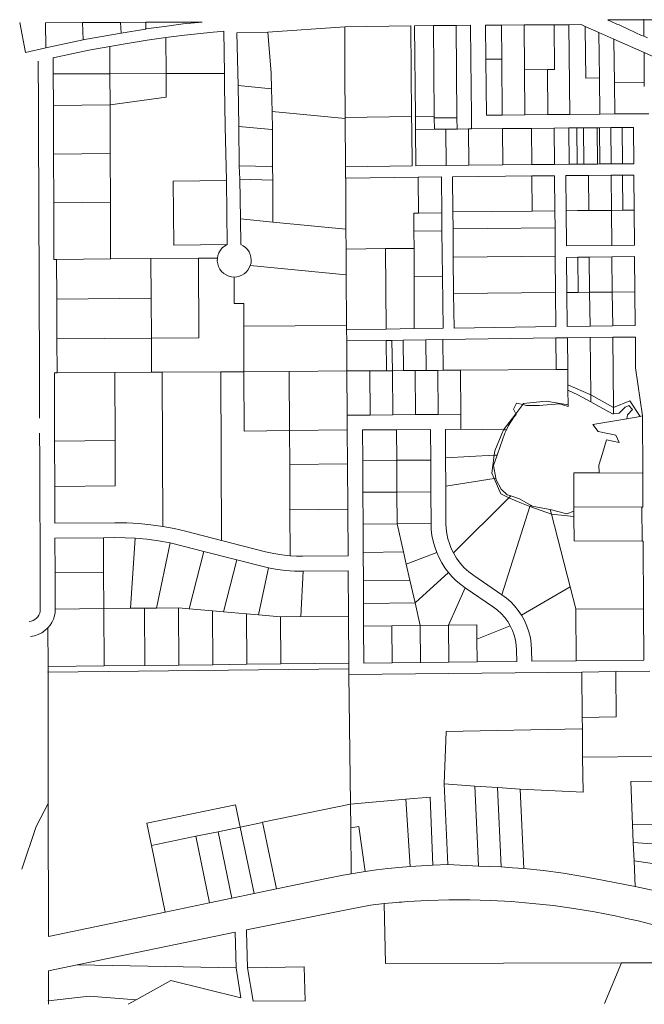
# Model space of a CAD drawing. Extents: x 383245 to 391947, y 95455 to 99861.
# Tile 1 of 5: x 383245 to 386002, y 95490 to 99834. Entities that reach past the tile are written whole.
import ezdxf

# ---------------------------------------------------------------- set-up
doc = ezdxf.new("R2010")
doc.units = 0
doc.header["$LTSCALE"] = 0.005
doc.header["$MEASUREMENT"] = 0
doc.linetypes.add('Erwl', pattern=[0.8, 0.175, -0.05, 0.35, -0.05, 0.175])
doc.layers.add('Default_1', color=5, linetype='Continuous', lineweight=18, plot=False)
doc.layers.add('E_RW_Existing', color=1, linetype='Erwl', lineweight=25)

msp = doc.modelspace()

# ---------------------------------------------------------------- linework, layer by layer
at = {"layer": 'Default_1'}
for p in [(385998.9, 99833.8), (383370.1, 96955.8), (383372, 95506.4)]:
    msp.add_point(p, dxfattribs=at)
at = {"layer": 'E_RW_Existing', "linetype": 'Continuous', "lineweight": 18}
for p, q in [((383689.3, 99822.1), (383693.3, 99775.5)), ((383801, 99822.7), (383801.4, 99793.2)), ((385840, 99833), (385998.9, 99833.8)), ((385998.9, 99833.8), (386118.6, 99834.2)), ((385999.5, 99760.9), (385998.9, 99833.8)), ((383270.9, 99690.2), (383244.9, 99821.7)), ((383359.6, 99709.5), (383359.2, 99820.5)), ((383525, 99745), (383522.4, 99821.3)), ((384339.8, 99779.2), (384203.9, 99775.6)), ((384339.8, 99779.2), (384679.2, 99802.3)), ((384354.1, 99597.6), (384339.8, 99779.2)), ((384971.1, 99806.9), (384679.2, 99802.3)), ((384987.6, 99807.1), (385071.1, 99807.9)), ((385171.1, 99808.8), (385071.1, 99807.9)), ((385235.1, 99809.4), (385171.1, 99808.8)), ((385174.8, 99401.8), (385171.1, 99808.8)), ((385235.1, 99809.4), (385236.5, 99659.4)), ((385371.1, 99810.6), (385301.1, 99810)), ((385301.1, 99810), (385302.5, 99660)), ((385604.9, 99614.2), (385603.1, 99811.8)), ((385669.1, 99812.1), (385672.7, 99416.4)), ((383539.9, 99748.2), (383525, 99745)), ((383693.3, 99775.5), (383539.9, 99748.2)), ((383701.6, 99726.7), (383807.1, 99744)), ((383807.1, 99744), (383890.1, 99755.1)), ((384203.9, 99775.6), (384209.2, 99543.6)), ((383359.6, 99709.5), (383270.9, 99690.2)), ((383392.7, 99666), (383549.5, 99699.5)), ((383549.5, 99699.5), (383642.5, 99716.1)), ((383642.5, 99716.1), (383701.6, 99726.7)), ((385302.5, 99660), (385372.5, 99660.6)), ((385302.5, 99660), (385304.7, 99413)), ((386001, 99602.5), (386000.2, 99689.4)), ((386000.2, 99689.4), (386098.6, 99644.8)), ((385573.9, 99614), (385472.9, 99613.5)), ((385573.9, 99614), (385604.9, 99614.2)), ((385575.7, 99415.5), (385573.9, 99614)), ((384356.3, 99529.8), (384354.1, 99597.6)), ((385803.2, 99577.1), (385743.2, 99576.8)), ((384151.6, 99362.8), (384149.2, 99542.8)), ((384211.6, 99363.6), (384209.2, 99543.6)), ((384209.2, 99543.6), (384356.3, 99529.8)), ((384356.3, 99529.8), (384359.6, 99429.9)), ((386001.4, 99558), (385869.4, 99556.7)), ((383891.1, 99493.1), (383643.5, 99458.5)), ((383393.5, 99455.7), (383643.5, 99458.5)), ((383394.4, 99240.7), (383393.5, 99455.7)), ((383643.5, 99458.5), (383644.3, 99243.5)), ((384359.6, 99429.9), (384681.8, 99398.7)), ((384681.8, 99402.3), (384974.8, 99406.9)), ((385074.8, 99407.9), (384991.3, 99407.1)), ((385074.8, 99400.9), (385174.8, 99401.8)), ((385175.3, 99351.8), (385174.8, 99401.8)), ((385304.7, 99413), (385374.7, 99413.6)), ((384157, 99124.7), (384151.6, 99362.8)), ((384213.9, 99190.1), (384211.6, 99363.6)), ((384976.8, 99189.9), (384975.3, 99349.9)), ((385075.3, 99350.9), (384991.8, 99350.1)), ((385125.3, 99351.3), (385126.8, 99191.3)), ((385225.3, 99352.3), (385226.8, 99192.3)), ((385239.3, 99352.4), (385375.3, 99353.6)), ((385375.3, 99353.6), (385376.8, 99193.7)), ((385503.3, 99354.8), (385504.8, 99194.8)), ((385603.3, 99355.8), (385604.8, 99195.8)), ((385668.3, 99356.4), (385669.8, 99196.4)), ((385703.3, 99356.7), (385704.8, 99196.7)), ((385733.3, 99357), (385734.8, 99197)), ((385793.3, 99357.5), (385794.8, 99197.5)), ((385803.3, 99357.6), (385804.8, 99197.6)), ((385853.3, 99358.1), (385854.8, 99198.1)), ((385903.3, 99358.5), (385904.8, 99198.6)), ((385953.3, 99359), (385954.8, 99199)), ((383394.4, 99240.7), (383644.3, 99243.5)), ((383395.2, 99025.7), (383394.4, 99240.7)), ((383644.3, 99243.5), (383645.2, 99028.5)), ((384216.9, 99130.5), (384213.9, 99190.1)), ((384976.8, 99189.9), (384683.2, 99184.8)), ((384683.2, 99184.8), (384683.5, 99134.8)), ((385126.8, 99191.3), (384993.3, 99190.1)), ((385226.8, 99192.3), (385126.8, 99191.3)), ((384361.6, 99126.8), (384216.9, 99130.5)), ((384216.9, 99130.5), (384218.7, 98955.1)), ((385505.2, 99144.8), (385155.3, 99141.6)), ((385155.3, 99141.6), (385156.7, 98986.6)), ((385605.2, 99145.8), (385505.2, 99144.8)), ((385506.7, 98989.9), (385505.2, 99144.8)), ((385606.7, 98990.8), (385605.2, 99145.8)), ((385705.2, 99146.7), (385655.2, 99146.2)), ((385655.2, 99146.2), (385656.7, 98991.2)), ((385755.2, 99147.2), (385705.2, 99146.7)), ((385756.7, 98992.2), (385755.2, 99147.2)), ((385856.7, 98993.1), (385855.2, 99148.1)), ((385906.7, 98993.6), (385905.2, 99148.6)), ((385956.7, 98994), (385955.2, 99149)), ((383922, 99122.5), (384157, 99124.7)), ((383925.9, 98839.5), (383922, 99122.5)), ((384157, 99124.7), (384160.9, 98841.7)), ((384362.8, 98941.2), (384361.6, 99126.8)), ((383332, 98276.1), (383329.2, 99025.5)), ((383645.2, 99028.5), (383395.2, 99025.7)), ((383396.1, 98775.8), (383395.2, 99025.7)), ((383645.2, 99028.5), (383646.1, 98778.6)), ((384220.8, 98842.9), (384218.7, 98955.1)), ((384218.7, 98955.1), (384362.8, 98941.2)), ((385108.1, 98902.1), (385107.4, 98982.1)), ((385156.7, 98986.6), (385506.7, 98989.9)), ((385157.4, 98911.6), (385156.7, 98986.6)), ((385506.7, 98989.9), (385606.7, 98990.8)), ((385606.7, 98990.8), (385607.4, 98915.8)), ((385656.7, 98991.2), (385706.7, 98991.7)), ((385656.7, 98991.2), (385658.1, 98836.2)), ((385706.7, 98991.7), (385756.7, 98992.2)), ((385856.7, 98993.1), (385858.3, 98838.5)), ((385956.7, 98994), (385958.2, 98839.6)), ((384362.8, 98941.2), (384685, 98909.6)), ((385607.4, 98915.8), (385157.4, 98911.6)), ((385157.4, 98911.6), (385158.5, 98786.6)), ((385608.5, 98790.8), (385607.4, 98915.8)), ((384984.7, 98901.1), (385108.1, 98902.1)), ((385108.1, 98902.1), (385110.8, 98702.1)), ((384685.6, 98822.5), (384858.9, 98824.4)), ((384985.6, 98824.7), (384858.9, 98824.4)), ((384858.9, 98824.4), (384862.9, 98469.4)), ((384985.8, 98700.4), (384985.6, 98824.7)), ((385958.2, 98839.6), (385858.3, 98838.5)), ((384034.3, 98781.6), (383824.1, 98780.7)), ((384034.3, 98781.6), (384117.2, 98781.7)), ((384034.9, 98431.1), (384034.3, 98781.6)), ((385158.5, 98786.6), (385608.5, 98790.8)), ((385158.5, 98786.6), (385160, 98626.6)), ((385610, 98630.8), (385608.5, 98790.8)), ((385708.6, 98786.1), (385658.6, 98785.5)), ((385758.6, 98786.7), (385708.6, 98786.1)), ((385708.6, 98786.1), (385710, 98631.1)), ((385760, 98631.7), (385758.6, 98786.7)), ((383407.6, 98775.9), (383396.1, 98775.8)), ((383408.4, 98600.9), (383407.6, 98775.9)), ((384262.8, 98749.8), (384686.3, 98708.6)), ((384192.1, 98581.8), (384191.9, 98698.8)), ((385110.8, 98702.1), (384985.8, 98700.4)), ((384985.8, 98700.4), (384986.2, 98471.3)), ((385110.8, 98702.1), (385113.9, 98473.1)), ((385160, 98626.6), (385610, 98630.8)), ((385160, 98626.6), (385162.1, 98473.8)), ((385610, 98630.8), (385611.4, 98480.4)), ((385862.9, 98484.1), (385860, 98632.8)), ((383409.3, 98425.8), (383408.4, 98600.9)), ((384234.3, 98581.9), (384192.1, 98581.8)), ((384234.5, 98481.9), (384234.3, 98581.9)), ((384234.5, 98481.9), (384687.8, 98485.3)), ((385162.1, 98473.8), (385611.4, 98480.4)), ((384687.9, 98467.5), (384688.2, 98416.7)), ((385762, 98432), (385662, 98430.9)), ((385862, 98433.1), (385762, 98432)), ((385961.9, 98434.2), (385862, 98433.1)), ((385962.1, 98298.6), (385961.9, 98434.2)), ((383826.5, 98429.2), (383409.3, 98425.8)), ((383826.5, 98429.2), (384034.9, 98431.1)), ((384688.2, 98416.7), (384689.1, 98284.4)), ((383399.2, 97975.4), (383398, 98275.6)), ((383410, 98275.6), (383398, 98275.6)), ((383665, 98277.4), (383410, 98275.6)), ((383665, 98277.4), (383666.2, 97978.1)), ((383873, 98278.8), (383876.5, 97598.7)), ((384132.4, 98280.6), (384136.2, 97536.6)), ((384234.8, 98281.3), (384235.9, 98019.4)), ((384435.9, 98021.7), (384434.6, 98282.7)), ((384689.1, 98284.4), (384690.4, 98089.4)), ((384791.7, 98090.2), (384790.7, 98285.1)), ((384891.7, 98091), (384890.7, 98285.8)), ((384991.7, 98091.7), (384990.7, 98286.5)), ((385091.7, 98092.5), (385090.7, 98287.2)), ((385190.7, 98287.8), (385191.7, 98093.2)), ((385993.7, 98085.9), (385962.1, 98298.6)), ((385664.3, 98223.7), (385764.8, 98179)), ((385764.8, 98179), (385865.5, 98123)), ((385568.3, 98151.9), (385468.9, 98140.6)), ((385665.3, 98135.1), (385568.3, 98151.9)), ((385865.5, 98123), (385938, 98153.3)), ((385938, 98153.3), (385983.9, 98084.2)), ((384891.7, 98091), (384791.7, 98090.2)), ((384991.7, 98091.7), (384891.7, 98091)), ((385091.7, 98092.5), (384991.7, 98091.7)), ((385191.7, 98093.2), (385091.7, 98092.5)), ((385191.7, 98093.2), (385192.1, 98027.2)), ((385983.9, 98084.2), (385993.7, 98085.9)), ((385994.8, 97834.3), (385993.7, 98085.9)), ((383333.1, 98009.9), (383333.5, 97897.4)), ((384235.9, 98019.4), (384435.9, 98021.7)), ((384435.9, 98021.7), (384690.8, 98024.4)), ((384436.7, 97871.7), (384435.9, 98021.7)), ((384758.1, 98024.2), (384908.1, 98025.3)), ((384758.8, 97889.2), (384758.1, 98024.2)), ((384908.1, 98025.3), (385058.1, 98026.4)), ((384908.1, 98025.3), (384908.8, 97890.3)), ((385058.1, 98026.4), (385058.8, 97891.4)), ((385192.1, 98027.2), (385124.1, 98026.7)), ((385379.6, 98025.1), (385341.2, 97932.8)), ((383666.2, 97978.1), (383399.2, 97975.4)), ((385338.7, 97912.9), (385328.6, 97833.6)), ((385341.2, 97932.8), (385338.7, 97912.9)), ((383333.5, 97897.4), (383333.9, 97784.9)), ((384436.7, 97871.7), (384691.8, 97874.4)), ((384437.8, 97671.7), (384436.7, 97871.7)), ((384758.8, 97889.2), (384908.8, 97890.3)), ((384759.5, 97749.2), (384758.8, 97889.2)), ((384908.8, 97890.3), (385058.8, 97891.4)), ((384908.8, 97890.3), (384909.5, 97750.3)), ((385058.8, 97891.4), (385059.5, 97751.4)), ((385328.6, 97833.6), (385338.5, 97810.6)), ((385690.4, 97685.7), (385689.8, 97835.7)), ((385994.8, 97834.3), (385995.4, 97684.3)), ((383333.9, 97784.9), (383334.3, 97672.4)), ((385338.5, 97810.6), (385368.1, 97741.7)), ((384759.5, 97749.2), (384909.5, 97750.3)), ((384760.2, 97609.2), (384759.5, 97749.2)), ((384909.5, 97750.3), (385059.5, 97751.4)), ((384909.5, 97750.3), (384910.2, 97610.3)), ((385059.5, 97751.4), (385060.2, 97611.4)), ((385368.1, 97741.7), (385404, 97724.6)), ((385459, 97700.9), (385404, 97724.6)), ((385497, 97687), (385459, 97700.9)), ((383334.3, 97672.4), (383334.8, 97559.9)), ((384437.8, 97671.7), (384693.1, 97674.4)), ((384438.8, 97468.8), (384437.8, 97671.7)), ((385497, 97687), (385591.6, 97653.1)), ((385691.1, 97642.3), (385591.6, 97653.1)), ((385990.8, 97684.3), (385690.4, 97685.7)), ((385991.7, 97533.8), (385990.8, 97684.3)), ((385995.4, 97684.3), (385990.8, 97684.3)), ((383400.5, 97612.4), (383664.2, 97615.2)), ((384760.2, 97609.2), (384910.2, 97610.3)), ((384760.9, 97484.2), (384760.2, 97609.2)), ((384910.2, 97610.3), (385060.2, 97611.4)), ((383334.8, 97559.9), (383335.5, 97379.9)), ((383400.7, 97546.4), (383614.6, 97548.7)), ((383401.3, 97393.7), (383400.7, 97546.4)), ((383614.6, 97548.7), (383664.9, 97549.2)), ((383615.4, 97396), (383614.6, 97548.7)), ((383733.7, 97237.3), (383754.8, 97546.6)), ((383908.5, 97525.6), (383848.9, 97238.5)), ((383908.5, 97525.6), (383960.4, 97513.5)), ((385991.7, 97533.8), (385691.7, 97534.5)), ((385996.7, 97533.8), (385991.7, 97533.8)), ((385998.6, 97233.8), (385996.7, 97533.8)), ((383960.4, 97513.5), (384057.2, 97488.7)), ((383992.3, 97235.5), (384057.2, 97488.7)), ((384057.2, 97488.7), (384202.5, 97451.4)), ((384760.9, 97484.2), (384938.6, 97486.1)), ((384761.5, 97359.2), (384760.9, 97484.2)), ((385085.3, 97483.9), (384950.8, 97432.3)), ((384202.5, 97451.4), (384143.8, 97222.2)), ((384202.5, 97451.4), (384313.9, 97422.9)), ((384493.6, 97467), (384694.4, 97469.2)), ((383401.3, 97393.7), (383615.4, 97396)), ((383402, 97233.7), (383401.3, 97393.7)), ((383616.2, 97236), (383615.4, 97396)), ((384299.3, 97208.5), (384343.1, 97416)), ((384313.9, 97422.9), (384343.1, 97416)), ((384486.4, 97200.9), (384495.3, 97401)), ((384495.3, 97401), (384694.8, 97403.1)), ((385136.9, 97396.1), (384989.8, 97261.7)), ((383335.5, 97379.9), (383336, 97233.4)), ((384761.5, 97359.2), (384967, 97361.4)), ((384762.1, 97259.2), (384761.5, 97359.2)), ((385248.7, 97381.7), (385372.8, 97297.4)), ((385137.5, 97163.2), (385211.6, 97327.3)), ((385211.6, 97327.3), (385335.7, 97242.9)), ((385459.2, 97207.2), (385674.2, 97331.7)), ((385674.2, 97331.7), (385699.1, 97234.8)), ((384762.1, 97259.2), (384989.8, 97261.7)), ((384762.6, 97159.2), (384762.1, 97259.2)), ((384989.8, 97261.7), (385012.5, 97161.9)), ((383402, 97233.7), (383616.2, 97236)), ((383616.2, 97236), (383733.7, 97237.3)), ((383617.5, 96983.5), (383616.2, 97236)), ((383733.7, 97237.3), (383796.2, 97238)), ((383797.5, 96985.4), (383796.2, 97238)), ((383947.5, 96987), (383946.2, 97239.6)), ((383946.2, 97239.6), (383992.3, 97235.5)), ((383992.3, 97235.5), (384096.2, 97226.4)), ((384097.5, 96988.7), (384096.2, 97226.4)), ((385699.1, 97234.8), (385700.1, 97005.9)), ((385699.1, 97234.8), (385998.6, 97233.8)), ((386000.1, 97008.8), (385998.6, 97233.8)), ((384246.3, 97213.1), (384299.3, 97208.5)), ((384247.5, 96990.3), (384246.3, 97213.1)), ((384299.3, 97208.5), (384396.4, 97199.9)), ((384396.4, 97199.9), (384486.4, 97200.9)), ((384397.5, 96991.9), (384396.4, 97199.9)), ((384486.4, 97200.9), (384696.1, 97203.1)), ((384763.4, 96995.8), (384762.6, 97159.2)), ((384888.5, 96997), (384887.6, 97160.5)), ((385012.5, 97161.9), (385137.5, 97163.2)), ((385012.5, 97161.9), (385013.5, 96998.4)), ((385137.5, 97163.2), (385262.5, 97164.6)), ((385137.5, 97163.2), (385138.4, 96999.7)), ((385262.5, 97164.6), (385262.8, 97101.2)), ((385262.8, 97101.2), (385410.2, 97160.2)), ((385262.8, 97101.2), (385263.4, 97001.1)), ((385437.9, 97052.3), (385438.4, 97003)), ((385138.4, 96999.7), (385013.5, 96998.4)), ((385263.4, 97001.1), (385138.4, 96999.7)), ((385438.4, 97003), (385263.4, 97001.1)), ((385700.1, 97005.9), (385504.4, 97003.7)), ((385700.1, 97005.9), (386000.1, 97008.8)), ((383617.5, 96983.5), (383370, 96980.8)), ((383370.1, 96955.8), (384697.7, 96970.1)), ((383797.5, 96985.4), (383617.5, 96983.5)), ((383947.5, 96987), (383797.5, 96985.4)), ((384097.5, 96988.7), (383947.5, 96987)), ((384247.5, 96990.3), (384097.5, 96988.7)), ((384397.5, 96991.9), (384247.5, 96990.3)), ((384697.7, 96970.1), (384697.5, 96995.1)), ((384697.9, 96945.1), (384697.7, 96970.1)), ((384697.9, 96945.1), (385725.5, 96956.3)), ((384888.5, 96997), (384763.4, 96995.8)), ((385013.5, 96998.4), (384888.5, 96997)), ((385725.5, 96956.3), (385875.6, 96957.9)), ((385727.6, 96756.4), (385725.5, 96956.3)), ((385875.6, 96957.9), (386026.1, 96959.4)), ((385877.6, 96757.9), (385875.6, 96957.9)), ((384704.6, 96373.2), (384697.9, 96945.1)), ((385126.5, 96694.2), (385118.7, 96462.3)), ((386038.6, 96584.3), (385729.4, 96581.1)), ((385731.5, 96425.9), (385729.4, 96581.1)), ((385118.7, 96462.3), (385253.4, 96453.4)), ((385134.5, 96106.6), (385118.7, 96462.3)), ((385353.8, 96446.7), (385253.4, 96453.4)), ((385453.5, 96440), (385353.8, 96446.7)), ((385369.6, 96096.4), (385353.8, 96446.7)), ((385469.6, 96088.9), (385453.5, 96440)), ((385453.5, 96440), (385731.5, 96425.9)), ((385942.2, 96473.5), (386042.2, 96474.9)), ((385949.8, 96283.6), (385942.2, 96473.5)), ((384704.6, 96373.2), (384949.5, 96394.8)), ((384949.5, 96394.8), (385056.6, 96404.3)), ((384949.5, 96394.8), (384968.6, 96098.4)), ((385056.6, 96404.3), (385068.4, 96104.2)), ((383317.1, 96274.7), (383370.9, 96375.8)), ((383806.1, 96289.1), (384197.6, 96370.8)), ((384197.6, 96370.8), (384218.1, 96272.5)), ((384705.8, 96268.3), (384704.6, 96373.2)), ((383253.9, 96087.1), (383317.1, 96274.7)), ((383826.5, 96191.2), (383806.1, 96289.1)), ((384218.1, 96272.5), (384120.2, 96252)), ((384315.9, 96293), (384218.1, 96272.5)), ((384280, 95979.2), (384218.1, 96272.5)), ((384377.9, 95999.5), (384316.9, 96293.2)), ((384741.3, 96274.6), (384705.8, 96268.3)), ((384705.8, 96268.3), (384708.2, 96066)), ((384769.8, 96076.6), (384741.3, 96274.6)), ((385949.8, 96283.6), (386136.8, 96286.2)), ((385952.9, 96203.7), (385949.8, 96283.6)), ((383826.5, 96191.2), (384022.3, 96231.7)), ((384022.3, 96231.7), (384120.2, 96252)), ((384022.3, 96231.7), (384083.1, 95937.9)), ((384120.2, 96252), (384181, 95958.2)), ((383887.3, 95897.4), (383826.5, 96191.2)), ((385952.9, 96203.7), (386138.1, 96191.2)), ((385956.1, 96123.7), (385952.9, 96203.7)), ((385134.5, 96106.6), (385068.4, 96104.2)), ((385269.4, 96100.5), (385134.5, 96106.6)), ((385956.1, 96123.7), (386139.4, 96096.3)), ((385960.6, 96010.6), (385956.1, 96123.7)), ((384598.8, 96045.5), (384377.9, 95999.5)), ((384671.8, 96059.7), (384598.8, 96045.5)), ((384377.9, 95999.5), (384280, 95979.2)), ((385960.6, 96010.6), (385817, 96038)), ((386141.2, 95971.7), (385960.6, 96010.6)), ((384181, 95958.2), (384083.1, 95937.9)), ((384181, 95958.2), (384280, 95979.2)), ((384083.1, 95937.9), (383887.3, 95897.4)), ((384859.3, 95670.6), (384853.5, 95934.9)), ((383887.3, 95897.4), (383371.6, 95789.7)), ((383498.4, 95664.7), (384196.4, 95809.1)), ((384196.4, 95809.1), (384199.9, 95651.2)), ((383371.9, 95638.5), (383498.4, 95664.7)), ((384199.9, 95651.2), (383498.4, 95664.7)), ((384251, 95651.9), (384500.1, 95655.2)), ((384500.1, 95655.2), (384504.2, 95505.6)), ((385900.8, 95673.8), (384859.3, 95670.6)), ((385825.3, 95493.3), (385900.8, 95673.8)), ((386068.9, 95673), (385900.8, 95673.8)), ((383372, 95506.4), (383371.9, 95638.5)), ((384199.9, 95651.2), (384220.8, 95519.5)), ((384220.8, 95519.5), (383912.3, 95595.5)), ((383551.3, 95527), (383372, 95506.4)), ((383759.4, 95510.4), (383551.3, 95527)), ((384504.2, 95505.6), (384274.6, 95504.2))]:
    msp.add_line(p, q, dxfattribs=at)
for points in [[(383359.2, 99820.5), (383522.4, 99821.3), (383689.3, 99822.1), (383801, 99822.7), (384049.6, 99824)], [(384049.6, 99824), (383967, 99815.8), (383883.6, 99804.2)], [(385840, 99833), (385845.6, 99830.5), (385852, 99827.7), (385858.3, 99824.9), (385864.6, 99822.1), (385870.9, 99819.3), (385877.2, 99816.5), (385883.5, 99813.7), (385889.8, 99810.9), (385896.1, 99808), (385902.4, 99805.1), (385911.2, 99801.1), (385921.2, 99796.5), (385927.5, 99793.6), (385933.7, 99790.7), (385939.2, 99788.1), (385946.2, 99784.8), (385952.5, 99781.9), (385958.7, 99778.9), (385964.5, 99776.2), (385989.8, 99765.2), (385999.5, 99760.9), (386015.6, 99754)], [(383693.3, 99775.5), (383799.8, 99793), (383801.4, 99793.2), (383883.6, 99804.2)], [(384146, 99783.3), (384132.9, 99782.2), (384115.9, 99780.6), (384098.3, 99779), (383972.8, 99766.6), (383890.1, 99755.1)], [(384149.2, 99542.8), (384148.5, 99597.1), (384146, 99783.3)], [(384680.5, 99598.7), (384679.3, 99787.7), (384679.2, 99802.3)], [(384975.3, 99349.9), (384974.8, 99406.9), (384971.1, 99806.9)], [(384993.3, 99190.1), (384991.8, 99350.1), (384991.3, 99407.1), (384987.6, 99807.1)], [(385071.1, 99807.9), (385074.8, 99407.9), (385074.8, 99400.9), (385075.3, 99350.9)], [(385371.1, 99810.6), (385471.1, 99811.1), (385603.1, 99811.8), (385669.1, 99812.1), (385722.9, 99812.4)], [(385374.7, 99413.6), (385372.5, 99660.6), (385371.1, 99810.6)], [(385471.1, 99811.1), (385472.9, 99613.5), (385474.7, 99414.6)], [(385722.9, 99812.4), (385741.1, 99804.3), (385801.4, 99777.6), (385867.7, 99748.2), (386000.2, 99689.4)], [(385743.2, 99576.8), (385741.2, 99797.1), (385741.1, 99804.3)], [(383525, 99745), (383360.1, 99709.6), (383359.6, 99709.5)], [(383890.1, 99755.1), (383890.7, 99596.4), (383891.1, 99493.1)], [(385804.7, 99417.6), (385803.2, 99577.1), (385801.4, 99777.6)], [(385870.7, 99418.2), (385869.4, 99556.7), (385867.7, 99743.9), (385867.7, 99748.2)], [(383643.5, 99458.5), (383643, 99595.7), (383642.5, 99716.1)], [(383329.2, 99025.5), (383328, 99340.3), (383327.5, 99455.5), (383326.8, 99651.8)], [(383393.5, 99455.7), (383393, 99594.9), (383392.7, 99666)], [(385236.5, 99659.4), (385238.7, 99412.4), (385239.3, 99352.4)], [(383393, 99594.9), (383643, 99595.7), (383890.7, 99596.4)], [(383890.7, 99596.4), (383917.8, 99596.5), (384148.5, 99597.1)], [(384680.5, 99598.7), (384681.8, 99402.3), (384681.8, 99398.7), (384683.2, 99184.8)], [(386001.6, 99540.1), (386001.4, 99558), (386001, 99602.5)], [(384361.6, 99126.8), (384361.2, 99186.4), (384360.1, 99349.9), (384359.6, 99429.9)], [(385374.7, 99413.6), (385474.7, 99414.6), (385575.7, 99415.5), (385672.7, 99416.4), (385804.7, 99417.6), (385870.7, 99418.2), (386002.7, 99419.5), (386021.6, 99419.6)], [(384211.6, 99363.6), (384357.3, 99350.1), (384360.1, 99349.9)], [(385075.3, 99350.9), (385125.3, 99351.3), (385175.3, 99351.8)], [(385175.3, 99351.8), (385225.3, 99352.3), (385239.3, 99352.4)], [(385375.3, 99353.6), (385475.3, 99354.6), (385503.3, 99354.8), (385603.3, 99355.8), (385668.3, 99356.4), (385673.3, 99356.4), (385703.3, 99356.7), (385733.3, 99357), (385793.3, 99357.5), (385803.3, 99357.6), (385805.3, 99357.6), (385853.3, 99358.1), (385871.3, 99358.2), (385903.3, 99358.5), (385953.3, 99359)], [(384361.2, 99186.4), (384358.3, 99186.4), (384213.9, 99190.1)], [(385954.8, 99199), (385904.8, 99198.6), (385854.8, 99198.1), (385804.8, 99197.6), (385794.8, 99197.5), (385734.8, 99197), (385704.8, 99196.7), (385669.8, 99196.4), (385604.8, 99195.8), (385504.8, 99194.8), (385376.8, 99193.7), (385226.8, 99192.3)], [(385106.2, 99140.9), (385003.2, 99139.4), (384685.1, 99134.9), (384683.5, 99134.8)], [(384683.5, 99134.8), (384683.6, 99132.5), (384685, 98909.6), (384685.6, 98822.5), (384686.3, 98708.6), (384687.8, 98485.3), (384687.9, 98467.5)], [(385003.2, 99139.4), (385003.3, 99134.9), (385004.4, 98981.3)], [(385106.2, 99140.9), (385106.2, 99135.8), (385106.3, 99134.6), (385107.4, 98982.1)], [(385955.2, 99149), (385905.2, 99148.6), (385855.2, 99148.1), (385755.2, 99147.2)], [(385107.4, 98982.1), (385004.4, 98981.3), (384983.8, 98981.1)], [(384985.6, 98824.7), (384984.7, 98901.1), (384983.8, 98979.7), (384983.8, 98981.1)], [(385756.7, 98992.2), (385856.6, 98993.1), (385856.7, 98993.1)], [(385856.7, 98993.1), (385906.7, 98993.6), (385956.7, 98994)], [(384160.9, 98841.7), (384160.1, 98841.7), (383925.9, 98839.5)], [(384160.1, 98841.7), (384148.9, 98835.3), (384139.1, 98827.1), (384130.7, 98817.4), (384124.2, 98806.3), (384119.6, 98794.3), (384117.2, 98781.7), (384116.9, 98769.1), (384118.7, 98756.7), (384122.6, 98744.7), (384128.4, 98733.6), (384136, 98723.6), (384145.2, 98715), (384155.7, 98708), (384167.2, 98702.9), (384179.4, 98699.8), (384191.9, 98698.8)], [(384262.8, 98749.8), (384265.8, 98761.9), (384266.8, 98774.3), (384265.6, 98786.8), (384262.5, 98798.8), (384257.3, 98810.2), (384250.4, 98820.5), (384241.8, 98829.6), (384231.9, 98837.1), (384220.8, 98842.9)], [(385858.3, 98838.5), (385658.6, 98836.2), (385658.1, 98836.2)], [(383407.6, 98775.9), (383646.1, 98778.6), (383824.1, 98780.7)], [(383824.1, 98780.7), (383825.3, 98605.7), (383826.5, 98429.2)], [(385658.6, 98785.5), (385660, 98630.6), (385661.4, 98481.1)], [(385958.5, 98788.9), (385858.6, 98787.8), (385758.6, 98786.7)], [(385860, 98632.8), (385858.6, 98787.6), (385858.6, 98787.8)], [(385961.4, 98485.5), (385960, 98633.7), (385960, 98633.9), (385958.6, 98788.5), (385958.6, 98788.8), (385958.5, 98788.9)], [(384191.9, 98698.8), (384203.5, 98699.7), (384214.8, 98702.4), (384225.6, 98706.8), (384235.6, 98712.9), (384244.5, 98720.4), (384252.1, 98729.2), (384258.3, 98739.1), (384262.8, 98749.8)], [(385660, 98630.6), (385710, 98631.1), (385760, 98631.7), (385860, 98632.8), (385960, 98633.9)], [(385760, 98631.7), (385763.1, 98482.7), (385763.1, 98482.6)], [(383408.4, 98600.9), (383825.1, 98605.7), (383825.3, 98605.7)], [(384234.8, 98281.3), (384234.8, 98281.9), (384234.5, 98481.9)], [(385661.4, 98481.1), (385763.1, 98482.6), (385862.9, 98484.1), (385961.4, 98485.5)], [(384862.9, 98469.4), (384689.5, 98467.5), (384687.9, 98467.5)], [(384862.9, 98469.4), (384986.2, 98471.3), (385113.9, 98473.1)], [(385762, 98432), (385764.8, 98179), (385765.2, 98147.6)], [(385862, 98433.1), (385865.5, 98123), (385865.8, 98096.1)], [(383409.3, 98425.8), (383410, 98275.7), (383410, 98275.6)], [(383826.7, 98278.5), (383826.7, 98278.8), (383826.5, 98429.2)], [(385662, 98430.9), (385611.3, 98430.2), (385111.9, 98422.9), (385036.9, 98421.8), (384937.9, 98420.3), (384887.9, 98419.6), (384862.9, 98419.2), (384688.2, 98416.7)], [(384862.9, 98419.2), (384864.1, 98286.3), (384864.1, 98285.6)], [(384887.9, 98419.6), (384887.9, 98419.6), (384890.7, 98285.8)], [(384939.1, 98286.1), (384939.1, 98287.2), (384937.9, 98420.3), (384937.9, 98420.3)], [(385038.2, 98286.8), (385038.1, 98288.3), (385036.9, 98421.4), (385036.9, 98421.8)], [(385111.9, 98422.9), (385111.9, 98422.4), (385113.1, 98289.3), (385113.2, 98287.3)], [(385611.3, 98430.2), (385611.3, 98429.9), (385611.3, 98429.8), (385613.1, 98294.7), (385613.1, 98294.6), (385613.2, 98290.7)], [(385662, 98430.9), (385663.6, 98291.1), (385664.3, 98223.7), (385664.6, 98200.1), (385665.3, 98135.1), (385665.4, 98127.7)], [(383332, 98276.1), (383332, 98275.9), (383332.8, 98075.9)], [(384689.1, 98284.4), (384434.6, 98282.7), (384234.8, 98281.3), (384132.4, 98280.6), (383873, 98278.8), (383826.7, 98278.5), (383665, 98277.4)], [(385663.6, 98291.1), (385613.2, 98290.7), (385190.7, 98287.8), (385113.2, 98287.3), (385090.7, 98287.2), (385038.2, 98286.8), (384990.7, 98286.5), (384939.1, 98286.1), (384890.7, 98285.8), (384864.1, 98285.6), (384790.7, 98285.1), (384689.1, 98284.4)], [(385664.6, 98200.1), (385708.2, 98179), (385765.2, 98147.6), (385789.2, 98134.4), (385861.1, 98095.8), (385865.8, 98096.1), (385889.9, 98098), (385916.4, 98125.3), (385933, 98132.1), (385949.7, 98114.7), (385927.7, 98090.5), (385923.9, 98073.8)], [(385468.9, 98140.6), (385465.7, 98136.4), (385434.4, 98096), (385379.6, 98025.1)], [(385665.4, 98127.7), (385627.3, 98139.4), (385537, 98131.7), (385482, 98132.6), (385465.7, 98136.4), (385437.3, 98142.9), (385423.8, 98116.3), (385434.4, 98096), (385436.5, 98092.1)], [(384791.7, 98090.2), (384691.7, 98089.4), (384690.4, 98089.4)], [(384690.4, 98089.4), (384690.8, 98024.4), (384691.8, 97874.4), (384693.1, 97674.4), (384694.4, 97469.2)], [(385436.5, 98092.1), (385425.4, 98080.5), (385402.7, 98043.5), (385393.4, 98024.9), (385385.9, 98009.7), (385365.2, 97950.7), (385352.5, 97913.6), (385336.5, 97866.9), (385345.9, 97811.8), (385347.2, 97803.8), (385369.4, 97762.3), (385396.8, 97738.4), (385412.7, 97733.2), (385450.9, 97720.6), (385498.7, 97692.3), (385507.2, 97687.3), (385577.3, 97675.1), (385586.5, 97672.9), (385659.5, 97654.9), (385690.7, 97665.3)], [(385983.9, 98084.2), (385923.9, 98073.8), (385774.3, 98048.1)], [(385802.5, 97835.2), (385801.5, 97869.6), (385816.5, 97919.9), (385834.9, 97980.6), (385891.2, 97968.4), (385876, 98001.2), (385798.3, 98017.1), (385774.3, 98048.1)], [(385124.1, 98026.7), (385124.7, 97901.7), (385125.4, 97776.8), (385126.2, 97611.7)], [(385192.1, 98027.2), (385379.6, 98025.1), (385393.4, 98024.9)], [(383399.2, 97975.4), (383399.9, 97775.4), (383400.5, 97612.4)], [(383666.2, 97978.1), (383666.9, 97778.1), (383399.9, 97775.4)], [(385124.7, 97901.7), (385338.7, 97912.9), (385352.5, 97913.6)], [(385689.8, 97835.7), (385802.5, 97835.2), (385994.8, 97834.3)], [(385125.4, 97776.8), (385338.5, 97810.6), (385345.9, 97811.8)], [(385412.7, 97733.2), (385404, 97724.6), (385159.1, 97481.5)], [(385372.8, 97297.4), (385497, 97687), (385498.7, 97692.3)], [(385586.5, 97672.9), (385591.6, 97653.1), (385674.2, 97331.7)], [(385691.7, 97534.5), (385691.1, 97642.3), (385690.7, 97665.3), (385690.4, 97685.7)], [(383664.2, 97615.2), (383717.5, 97614.6), (383770.7, 97611.6), (383823.7, 97606.3), (383876.5, 97598.7), (383926.8, 97589.1), (383976.7, 97577.5)], [(384910.2, 97610.3), (384938.6, 97486.1), (384950.8, 97432.3)], [(385060.2, 97611.4), (385061.4, 97585.3), (385064.4, 97559.3), (385069.5, 97533.7), (385076.5, 97508.5), (385085.3, 97483.9)], [(385126.2, 97611.7), (385127.3, 97589.1), (385130.1, 97566.7), (385134.8, 97544.6), (385141.2, 97522.9), (385149.3, 97501.8), (385159.1, 97481.5), (385173, 97458.2), (385189.1, 97436.4), (385207.2, 97416.3), (385227.1, 97398), (385248.7, 97381.7)], [(383976.7, 97577.5), (384136.2, 97536.6), (384330.3, 97486.8)], [(383664.9, 97549.2), (383709.9, 97548.8), (383754.8, 97546.6)], [(383754.8, 97546.6), (383806.4, 97541.9), (383857.6, 97534.9), (383908.5, 97525.6)], [(384330.3, 97486.8), (384366.1, 97478.7), (384402.3, 97472.7), (384438.8, 97468.8)], [(385085.3, 97483.9), (385095.7, 97460.6), (385107.9, 97438.1), (385121.6, 97416.6), (385136.9, 97396.1)], [(384438.8, 97468.8), (384466.2, 97467.3), (384493.6, 97467)], [(384343.1, 97416), (384380.8, 97409.1), (384418.8, 97404.3), (384457, 97401.6), (384495.3, 97401)], [(384694.8, 97403.1), (384696.1, 97203.1), (384697.5, 96995.1)], [(384950.8, 97432.3), (384967, 97361.4), (384989.8, 97261.7)], [(385136.9, 97396.1), (385153.6, 97376.9), (385171.7, 97358.9), (385191.1, 97342.4), (385211.6, 97327.3)], [(385372.8, 97297.4), (385393, 97282.4), (385411.9, 97265.8), (385429.3, 97247.6), (385445.1, 97228), (385459.2, 97207.2), (385472.4, 97183.5), (385483.4, 97158.7), (385492.1, 97133.1), (385498.5, 97106.8), (385502.4, 97080), (385503.9, 97052.9)], [(383286.6, 97178.6), (383295.5, 97180.2), (383303.9, 97183.3), (383311.8, 97187.6), (383318.8, 97193.2), (383324.8, 97199.9), (383329.6, 97207.4), (383333.2, 97215.7), (383335.3, 97224.4), (383336, 97233.4)], [(383369.3, 97150.6), (383379, 97162.4), (383387.1, 97175.3), (383393.6, 97189.1), (383398.3, 97203.6), (383401.1, 97218.5), (383402, 97233.7)], [(383796.2, 97238), (383848.9, 97238.5), (383946.2, 97239.6)], [(384096.2, 97226.4), (384143.8, 97222.2), (384246.3, 97213.1)], [(385335.7, 97242.9), (385353.7, 97229.4), (385370.2, 97214.2), (385385.3, 97197.5), (385398.6, 97179.5), (385410.2, 97160.2)], [(383293, 97113), (383310.1, 97115.9), (383326.7, 97121.2), (383342.3, 97128.9), (383356.6, 97138.8), (383369.3, 97150.6)], [(383370.1, 96955.8), (383370, 96980.8), (383369.3, 97150.6)], [(384762.6, 97159.2), (384887.6, 97160.5), (385012.5, 97161.9)], [(385410.2, 97160.2), (385419.9, 97139.9), (385427.5, 97118.8), (385433.1, 97097), (385436.6, 97074.8), (385437.9, 97052.3)], [(385503.9, 97052.9), (385504.4, 97003.8), (385504.4, 97003.7)], [(383371.6, 95789.7), (383370.9, 96375.8), (383370.7, 96515.8), (383370.4, 96705.8), (383370.2, 96825.8), (383370.1, 96955.8)], [(384697.5, 96995.1), (384697.4, 96995.1), (384397.5, 96991.9)], [(385727.6, 96756.4), (385727.8, 96756.4), (385877.6, 96757.9)], [(385729.4, 96581.1), (385728.2, 96705.1), (385727.6, 96756.4)], [(385126.5, 96694.2), (385726.5, 96705.1), (385728.2, 96705.1)], [(385253.4, 96453.4), (385269.4, 96100.6), (385269.4, 96100.5)], [(384704.6, 96373.2), (384316.9, 96293.2), (384315.9, 96293)], [(384869, 96089.2), (384819.4, 96083.3), (384769.8, 96076.6)], [(384968.6, 96098.4), (384918.8, 96094.2), (384869, 96089.2)], [(385068.4, 96104.2), (385018.5, 96101.7), (384968.6, 96098.4)], [(385269.4, 96100.5), (385319.5, 96098.9), (385369.6, 96096.4)], [(385369.6, 96096.4), (385419.7, 96093.1), (385469.6, 96088.9)], [(385817, 96038), (385730.7, 96054.6), (385644.1, 96068.7), (385557, 96080.1), (385469.6, 96088.9)], [(384769.8, 96076.6), (384708.2, 96066), (384671.8, 96059.7)], [(384246.2, 95818.3), (384710, 95911.6), (384793.4, 95928.4)], [(386063.5, 95835.1), (385974, 95857.9), (385923.4, 95869.6), (385872.6, 95880.6), (385782, 95898.1), (385690.9, 95913.2), (385599.4, 95925.8), (385507.6, 95935.8), (385415.6, 95943.4), (385323.4, 95948.4), (385231.1, 95950.9), (385138.8, 95950.9), (385046.5, 95948.4), (384954.3, 95943.3), (384942.8, 95942.5), (384931.3, 95941.6), (384919.8, 95940.7), (384908.3, 95939.8), (384853.5, 95934.9), (384793.4, 95928.4)], [(384246.2, 95818.3), (384246.4, 95810.2), (384250.9, 95652.3)], [(384250.9, 95652.3), (384251, 95651.9), (384274.6, 95504.2)], [(383912.3, 95595.5), (383759.4, 95510.4), (383759.4, 95510.4), (383724, 95490.7)], [(383371.6, 95490.4), (383372, 95506.4), (383372, 95506.4)]]:
    msp.add_lwpolyline(points, dxfattribs=at)

doc.saveas('drawing.dxf')
